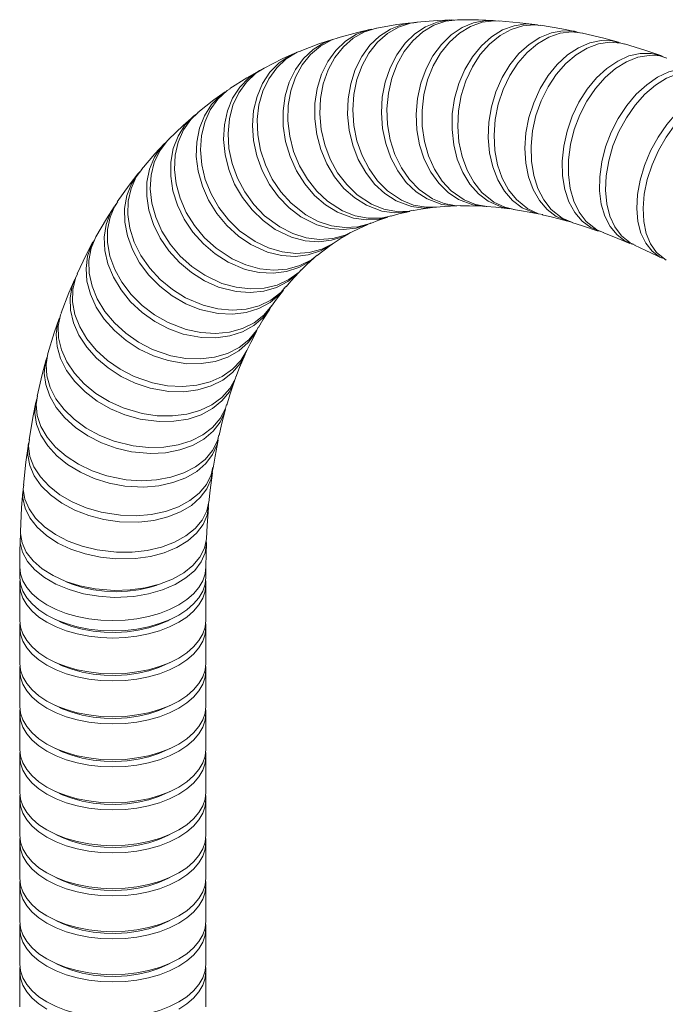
# Model space of a CAD drawing. Extents: x 13 to 426, y 6 to 274.
# Tile 37 of 40: x 270 to 299, y 195 to 240. Entities that reach past the tile are written whole.
import ezdxf

# ---------------------------------------------------------------- set-up
doc = ezdxf.new("R2010")
doc.units = 0
doc.header["$MEASUREMENT"] = 0

msp = doc.modelspace()

# ---------------------------------------------------------------- linework, layer by layer
at = {"color": 7, "linetype": 'Continuous', "lineweight": 15}
for p, q in [((296.22, 230.152), (296.522, 230.026)), ((297.796, 229.515), (297.964, 229.448)), ((269.936, 214.792), (269.936, 214.325)), ((278.42, 214.325), (278.42, 214.791)), ((269.936, 213.998), (269.936, 212.367)), ((278.42, 212.367), (278.42, 213.998)), ((269.936, 212.04), (269.936, 210.407)), ((278.42, 210.407), (278.42, 212.04)), ((269.936, 210.081), (269.936, 208.448)), ((278.42, 208.448), (278.42, 210.081)), ((269.936, 208.121), (269.936, 206.488)), ((278.42, 206.488), (278.42, 208.121)), ((269.936, 206.162), (269.936, 204.532)), ((278.42, 204.532), (278.42, 206.162)), ((269.936, 204.206), (269.936, 202.573)), ((278.42, 202.573), (278.42, 204.206)), ((269.936, 202.246), (269.936, 200.614)), ((278.42, 200.614), (278.42, 202.246)), ((269.936, 200.287), (269.936, 198.654)), ((278.42, 198.654), (278.42, 200.287)), ((269.936, 198.327), (269.936, 196.695)), ((278.42, 196.695), (278.42, 198.327)), ((269.936, 196.368), (269.936, 194.735)), ((278.42, 194.735), (278.42, 196.368))]:
    msp.add_line(p, q, dxfattribs=at)
at = {"color": 7, "linetype": 'Continuous', "lineweight": 15, "flags": 128}
for points in [[(288.486, 231.559), (287.989, 231.886), (287.54, 232.314), (287.154, 232.833), (286.839, 233.427), (286.606, 234.079), (286.461, 234.771), (286.409, 235.483), (286.45, 236.195), (286.584, 236.887), (286.806, 237.539), (287.111, 238.132), (287.49, 238.651), (287.932, 239.078), (288.424, 239.405), (288.953, 239.619), (289.503, 239.717), (289.728, 239.707)], [(289.889, 239.727), (289.339, 239.66), (288.804, 239.474), (288.301, 239.175), (287.845, 238.771), (287.45, 238.274), (287.126, 237.697), (286.882, 237.059), (286.726, 236.375), (286.661, 235.666), (286.691, 234.952), (286.813, 234.253), (287.025, 233.59), (287.319, 232.979), (287.689, 232.441), (288.124, 231.988), (288.737, 231.564)], [(289.925, 231.527), (289.446, 231.848), (289.018, 232.271), (288.653, 232.786), (288.361, 233.376), (288.151, 234.025), (288.027, 234.715), (287.996, 235.426), (288.056, 236.138), (288.206, 236.83), (288.442, 237.484), (288.758, 238.081), (289.143, 238.603), (289.588, 239.035), (290.08, 239.367), (290.605, 239.587), (291.147, 239.69), (291.599, 239.676)], [(289.615, 239.722), (288.957, 239.694), (288.021, 239.619)], [(291.769, 239.661), (291.541, 239.681), (290.996, 239.608), (290.466, 239.416), (289.965, 239.112), (289.507, 238.703), (289.105, 238.202), (288.772, 237.622), (288.515, 236.981), (288.343, 236.296), (288.26, 235.587), (288.269, 234.874), (288.37, 234.177), (288.559, 233.516), (288.831, 232.91), (289.179, 232.375), (289.592, 231.928), (290.183, 231.511)], [(291.492, 239.694), (290.826, 239.722), (289.878, 239.728)], [(293.391, 239.51), (292.72, 239.592), (291.758, 239.677)], [(285.725, 231.271), (285.193, 231.606), (284.705, 232.04), (284.278, 232.563), (283.922, 233.158), (283.648, 233.81), (283.463, 234.5), (283.373, 235.208), (283.381, 235.914), (283.486, 236.598), (283.684, 237.24), (283.972, 237.823), (284.34, 238.33), (284.777, 238.746), (285.272, 239.061), (285.811, 239.263), (286.04, 239.298)], [(286.207, 239.346), (286.184, 239.344), (285.637, 239.169), (285.13, 238.882), (284.677, 238.49), (284.29, 238.005), (283.982, 237.439), (283.76, 236.81), (283.632, 236.134), (283.6, 235.432), (283.666, 234.723), (283.827, 234.026), (284.08, 233.364), (284.416, 232.752), (284.828, 232.21), (285.301, 231.752), (285.96, 231.319)], [(285.944, 239.294), (285.313, 239.15), (284.422, 238.907)], [(287.085, 231.474), (286.57, 231.805), (286.101, 232.237), (285.693, 232.759), (285.357, 233.355), (285.104, 234.008), (284.938, 234.7), (284.866, 235.411), (284.89, 236.121), (285.009, 236.809), (285.218, 237.458), (285.514, 238.046), (285.887, 238.56), (286.326, 238.982), (286.819, 239.303), (287.353, 239.511), (287.911, 239.603), (287.983, 239.6)], [(288.033, 239.605), (287.733, 239.572), (287.192, 239.392), (286.687, 239.099), (286.233, 238.7), (285.843, 238.208), (285.527, 237.637), (285.295, 237.002), (285.154, 236.321), (285.106, 235.614), (285.155, 234.902), (285.297, 234.203), (285.53, 233.539), (285.846, 232.927), (286.237, 232.386), (286.691, 231.93), (287.328, 231.501)], [(287.762, 239.591), (287.116, 239.505), (286.197, 239.346)], [(291.271, 231.451), (290.825, 231.794), (290.434, 232.237), (290.111, 232.767), (289.864, 233.369), (289.7, 234.026), (289.624, 234.72), (289.639, 235.43), (289.743, 236.137), (289.934, 236.82), (290.206, 237.461), (290.553, 238.041), (290.962, 238.543), (291.424, 238.953), (291.925, 239.26), (292.451, 239.454), (292.987, 239.532), (293.517, 239.489), (293.585, 239.467)], [(293.669, 239.456), (293.384, 239.495), (292.848, 239.448), (292.319, 239.281), (291.81, 239.002), (291.337, 238.616), (290.913, 238.136), (290.551, 237.574), (290.259, 236.947), (290.047, 236.272), (289.921, 235.569), (289.884, 234.858), (289.937, 234.158), (290.08, 233.49), (290.307, 232.873), (290.612, 232.324), (290.987, 231.858), (291.536, 231.414)], [(292.815, 231.161), (292.384, 231.487), (292.011, 231.914), (291.706, 232.43), (291.476, 233.019), (291.331, 233.666), (291.272, 234.351), (291.302, 235.056), (291.419, 235.76), (291.622, 236.443), (291.903, 237.087), (292.256, 237.672), (292.669, 238.182), (293.131, 238.603), (293.629, 238.923), (294.15, 239.131), (294.677, 239.224), (295.196, 239.198), (295.418, 239.133)], [(295.58, 239.116), (295.077, 239.17), (294.55, 239.107), (294.027, 238.926), (293.522, 238.634), (293.05, 238.237), (292.623, 237.748), (292.255, 237.18), (291.955, 236.549), (291.732, 235.874), (291.593, 235.173), (291.541, 234.467), (291.578, 233.774), (291.702, 233.117), (291.911, 232.511), (292.198, 231.976), (292.556, 231.526), (293.085, 231.102)], [(295.299, 239.178), (294.624, 239.312), (293.66, 239.472)], [(284.416, 230.952), (283.866, 231.288), (283.361, 231.723), (282.915, 232.245), (282.54, 232.838), (282.247, 233.487), (282.044, 234.172), (281.939, 234.875), (281.931, 235.575), (282.024, 236.252), (282.213, 236.888), (282.493, 237.463), (282.857, 237.963), (283.294, 238.372), (283.792, 238.679), (284.171, 238.816)], [(284.436, 238.895), (284.148, 238.807), (283.637, 238.527), (283.184, 238.142), (282.801, 237.664), (282.499, 237.106), (282.286, 236.483), (282.17, 235.815), (282.152, 235.119), (282.234, 234.415), (282.412, 233.723), (282.684, 233.064), (283.039, 232.455), (283.469, 231.914), (283.961, 231.456), (284.64, 231.021)], [(284.176, 238.831), (283.566, 238.628), (282.705, 238.298)], [(294.372, 230.761), (293.959, 231.072), (293.604, 231.483), (293.319, 231.984), (293.11, 232.559), (292.984, 233.194), (292.944, 233.87), (292.993, 234.566), (293.127, 235.265), (293.344, 235.946), (293.637, 236.589), (293.998, 237.177), (294.417, 237.692), (294.882, 238.121), (295.379, 238.45), (295.894, 238.671), (296.414, 238.777), (296.922, 238.765), (297.29, 238.667)], [(297.212, 238.703), (296.536, 238.887), (295.568, 239.12)], [(282.717, 238.291), (282.576, 238.241), (282.077, 237.938), (281.642, 237.534), (281.284, 237.04), (281.011, 236.471), (280.834, 235.842), (280.755, 235.172), (280.779, 234.48), (280.903, 233.785), (281.125, 233.107), (281.437, 232.465), (281.833, 231.877), (282.299, 231.361), (282.96, 230.838)], [(297.491, 238.608), (297.32, 238.665), (296.816, 238.706), (296.298, 238.629), (295.78, 238.436), (295.277, 238.133), (294.803, 237.728), (294.372, 237.233), (293.996, 236.662), (293.684, 236.031), (293.448, 235.357), (293.293, 234.661), (293.223, 233.962), (293.24, 233.279), (293.345, 232.633), (293.533, 232.041), (293.801, 231.52), (294.139, 231.085), (294.646, 230.682)], [(299.13, 238.089), (298.454, 238.321), (297.482, 238.625)], [(282.746, 230.748), (282.21, 231.156), (281.728, 231.652), (281.314, 232.223), (280.98, 232.853), (280.735, 233.524), (280.586, 234.217), (280.538, 234.912), (280.591, 235.589), (280.744, 236.23), (280.993, 236.815), (281.332, 237.329), (281.749, 237.757), (282.233, 238.086), (282.466, 238.182)], [(282.468, 238.199), (281.883, 237.937), (281.063, 237.525)], [(296.391, 230.08), (295.942, 230.252), (295.547, 230.547), (295.213, 230.943), (294.949, 231.429), (294.762, 231.99), (294.659, 232.612), (294.641, 233.275), (294.711, 233.962), (294.864, 234.653), (295.098, 235.328), (295.405, 235.969), (295.777, 236.556), (296.204, 237.074), (296.672, 237.507), (297.169, 237.844), (297.681, 238.074), (298.193, 238.191), (298.691, 238.192), (299.16, 238.078), (299.275, 238.017)], [(299.409, 237.975), (299.089, 238.075), (298.597, 238.102), (298.087, 238.014), (297.574, 237.811), (297.071, 237.5), (296.595, 237.09), (296.156, 236.592), (295.77, 236.02), (295.446, 235.391), (295.193, 234.723), (295.019, 234.034), (294.929, 233.344), (294.924, 232.673), (295.007, 232.04), (295.173, 231.461), (295.418, 230.956), (295.736, 230.536), (296.22, 230.152)], [(281.573, 230.172), (281.019, 230.571), (280.516, 231.057), (280.081, 231.618), (279.725, 232.238), (279.459, 232.899), (279.289, 233.581), (279.222, 234.267), (279.257, 234.936), (279.396, 235.57), (279.634, 236.15), (279.963, 236.659), (280.375, 237.085), (280.859, 237.413), (280.992, 237.468)], [(281.076, 237.52), (280.692, 237.286), (280.261, 236.884), (279.91, 236.393), (279.649, 235.83), (279.486, 235.208), (279.423, 234.546), (279.466, 233.862), (279.61, 233.177), (279.853, 232.509), (280.188, 231.878), (280.605, 231.301), (281.091, 230.794), (281.776, 230.283)], [(280.838, 237.402), (280.283, 237.082), (279.509, 236.59)], [(297.887, 229.5), (297.516, 229.635), (297.14, 229.916), (296.827, 230.297), (296.586, 230.768), (296.424, 231.314), (296.345, 231.921), (296.352, 232.571), (296.444, 233.247), (296.619, 233.928), (296.872, 234.595), (297.196, 235.23), (297.581, 235.814), (298.016, 236.331), (298.49, 236.766), (298.988, 237.108), (299.497, 237.345), (300.002, 237.472), (300.489, 237.484), (300.944, 237.382), (301.163, 237.267)], [(301.323, 237.22), (300.886, 237.349), (300.406, 237.365), (299.904, 237.266), (299.395, 237.056), (298.892, 236.74), (298.411, 236.327), (297.965, 235.829), (297.567, 235.26), (297.227, 234.636), (296.956, 233.975), (296.761, 233.295), (296.648, 232.617), (296.619, 231.958), (296.677, 231.339), (296.819, 230.776), (297.041, 230.286), (297.336, 229.881), (297.796, 229.515)], [(279.523, 236.584), (279.384, 236.499), (278.956, 236.1), (278.613, 235.614), (278.362, 235.056), (278.211, 234.442), (278.165, 233.79), (278.225, 233.117), (278.388, 232.444), (278.652, 231.788), (279.007, 231.169), (279.444, 230.605), (279.95, 230.11), (280.658, 229.613)], [(299.282, 228.846), (299.092, 228.913), (298.736, 229.18), (298.446, 229.545), (298.23, 230), (298.094, 230.531), (298.042, 231.123), (298.075, 231.758), (298.192, 232.42), (298.39, 233.089), (298.665, 233.746), (299.006, 234.373), (299.406, 234.952), (299.852, 235.466), (300.332, 235.9), (300.832, 236.244), (301.339, 236.486), (301.837, 236.62), (302.312, 236.641), (302.753, 236.551), (303.066, 236.39)], [(303.221, 236.32), (303.137, 236.37), (302.708, 236.489), (302.24, 236.495), (301.746, 236.389), (301.24, 236.173), (300.737, 235.854), (300.25, 235.441), (299.794, 234.945), (299.382, 234.381), (299.025, 233.765), (298.734, 233.113), (298.516, 232.446), (298.378, 231.78), (298.324, 231.136), (298.355, 230.532), (298.471, 229.985), (298.668, 229.51), (298.94, 229.121), (299.374, 228.772)], [(280.467, 229.482), (279.894, 229.87), (279.372, 230.344), (278.917, 230.893), (278.54, 231.5), (278.254, 232.148), (278.065, 232.819), (277.979, 233.494), (277.999, 234.153), (278.124, 234.778), (278.35, 235.351), (278.672, 235.856), (279.079, 236.279), (279.298, 236.428)], [(279.298, 236.445), (278.777, 236.071), (278.055, 235.502)], [(277.859, 235.337), (277.377, 234.91), (276.711, 234.27)], [(279.429, 228.68), (278.84, 229.054), (278.3, 229.515), (277.826, 230.049), (277.43, 230.642), (277.124, 231.275), (276.916, 231.932), (276.814, 232.594), (276.818, 233.242), (276.931, 233.857), (277.146, 234.422), (277.461, 234.921), (277.864, 235.341), (277.991, 235.428)], [(278.069, 235.5), (277.731, 235.184), (277.394, 234.703), (277.153, 234.153), (277.015, 233.548), (276.983, 232.907), (277.06, 232.247), (277.241, 231.587), (277.524, 230.946), (277.898, 230.342), (278.354, 229.792), (278.879, 229.311), (279.608, 228.83)], [(276.723, 234.271), (276.661, 234.218), (276.313, 233.757), (276.062, 233.226), (275.916, 232.641), (275.878, 232.017), (275.949, 231.373), (276.129, 230.727), (276.41, 230.097), (276.787, 229.502), (277.247, 228.957), (277.778, 228.479), (278.364, 228.081), (279.148, 227.713)], [(276.531, 234.086), (276.09, 233.612), (275.484, 232.907)], [(278.983, 227.544), (278.351, 227.827), (277.753, 228.203), (277.207, 228.662), (276.728, 229.192), (276.33, 229.776), (276.024, 230.399), (275.819, 231.043), (275.72, 231.689), (275.731, 232.319), (275.85, 232.916), (276.076, 233.462), (276.4, 233.941), (276.591, 234.124)], [(275.5, 232.907), (275.247, 232.563), (275.01, 232.037), (274.88, 231.46), (274.862, 230.849), (274.954, 230.22), (275.155, 229.592), (275.458, 228.982), (275.857, 228.408), (276.338, 227.885), (276.888, 227.43), (277.492, 227.053), (278.295, 226.711)], [(275.322, 232.705), (274.924, 232.188), (274.381, 231.424)], [(278.144, 226.523), (277.497, 226.786), (276.882, 227.14), (276.317, 227.577), (275.817, 228.084), (275.397, 228.648), (275.069, 229.25), (274.842, 229.876), (274.722, 230.506), (274.714, 231.123), (274.816, 231.71), (275.027, 232.25), (275.34, 232.727), (275.441, 232.827)], [(289.819, 231.251), (289.708, 231.24), (289.154, 231.308), (288.486, 231.559)], [(288.737, 231.564), (289.27, 231.349), (289.821, 231.251), (290.03, 231.26)], [(274.236, 231.206), (273.882, 230.651), (273.402, 229.831)], [(277.381, 225.404), (276.721, 225.645), (276.091, 225.977), (275.508, 226.39), (274.989, 226.873), (274.55, 227.413), (274.201, 227.994), (273.954, 228.599), (273.815, 229.212), (273.789, 229.814), (273.875, 230.389), (274.072, 230.921), (274.34, 231.343)], [(274.399, 231.424), (274.274, 231.251), (274.051, 230.732), (273.937, 230.166), (273.936, 229.569), (274.047, 228.957), (274.268, 228.349), (274.592, 227.76), (275.01, 227.209), (275.51, 226.71), (276.079, 226.278), (276.699, 225.925), (277.519, 225.61)], [(287.674, 230.998), (287.584, 230.972), (287.011, 230.931), (286.432, 231.009), (285.725, 231.271)], [(285.96, 231.319), (286.523, 231.096), (287.101, 230.987), (287.677, 230.999), (287.861, 231.041)], [(288.871, 231.187), (288.339, 231.144), (287.772, 231.217), (287.085, 231.474)], [(287.328, 231.501), (287.876, 231.281), (288.441, 231.177), (288.914, 231.191)], [(287.864, 231.028), (288.204, 231.089), (288.739, 231.164)], [(288.891, 231.18), (289.277, 231.214), (289.845, 231.242)], [(291.146, 231.225), (291.114, 231.222), (290.573, 231.283), (289.925, 231.527)], [(290.006, 231.245), (290.415, 231.245), (291.014, 231.223)], [(290.183, 231.511), (290.699, 231.302), (291.211, 231.214)], [(291.184, 231.213), (291.616, 231.177), (292.25, 231.104)], [(292.396, 231.093), (291.888, 231.178), (291.271, 231.451)], [(291.536, 231.414), (292.026, 231.181), (292.457, 231.083)], [(293.517, 230.894), (293.414, 230.908), (292.815, 231.161)], [(293.085, 231.102), (293.56, 230.886), (293.761, 230.846)], [(285.856, 230.428), (285.811, 230.402), (285.257, 230.223), (284.67, 230.159), (284.068, 230.213), (283.467, 230.382), (282.746, 230.748)], [(282.96, 230.838), (283.535, 230.532), (284.132, 230.334), (284.736, 230.252), (285.328, 230.286), (285.892, 230.438), (285.949, 230.466)], [(286.84, 230.784), (286.315, 230.639), (285.732, 230.604), (285.141, 230.686), (284.416, 230.952)], [(284.64, 231.021), (285.219, 230.795), (285.81, 230.682), (286.396, 230.689), (286.876, 230.794)], [(285.952, 230.46), (286.251, 230.577), (286.702, 230.732)], [(286.857, 230.78), (287.197, 230.876), (287.698, 230.994)], [(292.429, 231.079), (292.882, 231.006), (293.543, 230.879)], [(293.73, 230.838), (294.202, 230.727), (294.89, 230.544)], [(295.015, 230.521), (294.953, 230.528), (294.372, 230.761)], [(294.646, 230.682), (295.107, 230.481), (295.113, 230.48)], [(281.776, 230.283), (282.368, 229.984), (282.98, 229.794), (283.595, 229.717), (284.195, 229.755), (284.764, 229.909), (285.075, 230.066)], [(285.082, 230.053), (285.363, 230.197), (285.786, 230.391)], [(295.084, 230.488), (295.574, 230.337), (296.288, 230.096)], [(273.409, 229.84), (273.399, 229.825), (273.188, 229.314), (273.088, 228.761), (273.103, 228.179), (273.231, 227.587), (273.47, 227), (273.812, 226.435), (274.249, 225.908), (274.766, 225.435), (275.351, 225.028), (275.985, 224.699), (276.82, 224.413)], [(285.001, 230.029), (284.695, 229.854), (284.137, 229.673), (283.543, 229.605), (282.93, 229.654), (282.316, 229.816), (281.573, 230.172)], [(284.262, 229.562), (284.528, 229.734), (284.926, 229.968)], [(296.488, 230.024), (296.993, 229.833), (297.724, 229.535)], [(273.274, 229.599), (272.965, 229.009), (272.55, 228.144)], [(276.697, 224.19), (276.025, 224.408), (275.381, 224.715), (274.783, 225.104), (274.247, 225.562), (273.79, 226.077), (273.423, 226.634), (273.158, 227.217), (273.001, 227.81), (272.958, 228.395), (273.029, 228.957), (273.214, 229.48), (273.34, 229.683)], [(284.181, 229.515), (284.148, 229.486), (283.642, 229.196), (283.08, 229.013), (282.479, 228.941), (281.856, 228.984), (281.229, 229.138), (280.467, 229.482)], [(280.658, 229.613), (281.266, 229.324), (281.892, 229.142), (282.517, 229.072), (283.125, 229.115), (283.698, 229.271), (284.219, 229.535), (284.259, 229.566)], [(283.488, 228.985), (283.739, 229.186), (284.115, 229.461)], [(297.929, 229.447), (298.446, 229.216), (299.193, 228.86)], [(283.405, 228.938), (283.16, 228.721), (282.654, 228.431), (282.089, 228.245), (281.482, 228.169), (280.849, 228.204), (280.21, 228.349), (279.429, 228.68)], [(279.608, 228.83), (280.231, 228.553), (280.869, 228.38), (281.505, 228.318), (282.12, 228.366), (282.697, 228.525), (283.219, 228.79), (283.478, 228.997)], [(282.756, 228.318), (282.993, 228.549), (283.349, 228.868)], [(275.877, 222.938), (275.201, 223.162), (274.557, 223.47), (273.962, 223.856), (273.434, 224.306), (272.988, 224.81), (272.636, 225.352), (272.389, 225.917), (272.252, 226.489), (272.232, 227.052), (272.326, 227.589), (272.509, 228.027)], [(272.568, 228.148), (272.475, 227.956), (272.352, 227.428), (272.344, 226.87), (272.452, 226.299), (272.673, 225.73), (272.999, 225.181), (273.424, 224.667), (273.932, 224.202), (274.512, 223.799), (275.145, 223.47), (275.985, 223.178)], [(282.622, 228.186), (282.599, 228.158), (282.154, 227.791), (281.635, 227.519), (281.057, 227.35), (280.438, 227.288), (279.794, 227.334), (278.983, 227.544)], [(279.148, 227.713), (279.798, 227.533), (280.445, 227.458), (281.072, 227.494), (281.662, 227.637), (282.197, 227.884), (282.662, 228.228), (282.748, 228.325)], [(282.067, 227.554), (282.29, 227.818), (282.641, 228.2)], [(272.44, 227.899), (272.175, 227.277), (271.821, 226.367)], [(282.001, 227.501), (281.775, 227.209), (281.336, 226.839), (280.821, 226.561), (280.243, 226.382), (279.62, 226.307), (278.968, 226.337), (278.144, 226.523)], [(278.295, 226.711), (278.956, 226.55), (279.612, 226.492), (280.244, 226.542), (280.835, 226.695), (281.367, 226.95), (281.826, 227.297), (282.056, 227.564)], [(281.408, 226.67), (281.63, 226.988), (281.944, 227.402)], [(281.378, 226.64), (281.362, 226.607), (281.023, 226.16), (280.592, 225.788), (280.08, 225.505), (279.503, 225.316), (278.876, 225.228), (278.218, 225.242), (277.381, 225.404)], [(277.519, 225.61), (278.19, 225.468), (278.853, 225.428), (279.489, 225.491), (280.08, 225.655), (280.609, 225.916), (281.062, 226.266), (281.425, 226.696)], [(275.416, 221.525), (274.729, 221.717), (274.071, 221.992), (273.459, 222.344), (272.911, 222.761), (272.443, 223.233), (272.068, 223.745), (271.796, 224.283), (271.636, 224.833), (271.592, 225.378), (271.665, 225.903), (271.774, 226.189)], [(271.834, 226.374), (271.793, 226.283), (271.691, 225.766), (271.707, 225.225), (271.838, 224.675), (272.083, 224.132), (272.433, 223.612), (272.879, 223.129), (273.408, 222.697), (274.006, 222.328), (274.655, 222.033), (275.509, 221.781)], [(280.812, 225.7), (281.016, 226.054), (281.321, 226.54)], [(271.728, 226.11), (271.506, 225.459), (271.214, 224.508)], [(276.82, 224.413), (277.5, 224.291), (278.169, 224.267), (278.808, 224.344), (279.4, 224.518), (279.926, 224.785), (280.373, 225.136), (280.727, 225.563), (280.812, 225.728)], [(280.712, 225.535), (280.677, 225.456), (280.347, 225.012), (279.922, 224.641), (279.414, 224.352), (278.837, 224.154), (278.208, 224.054), (277.545, 224.052), (276.697, 224.19)], [(280.269, 224.625), (280.455, 225.017), (280.732, 225.554)], [(275.029, 220.037), (274.334, 220.198), (273.663, 220.44), (273.037, 220.758), (272.473, 221.141), (271.987, 221.58), (271.592, 222.062), (271.301, 222.572), (271.12, 223.097), (271.057, 223.622), (271.111, 224.131), (271.191, 224.357)], [(271.219, 224.52), (271.135, 224.021), (271.17, 223.498), (271.322, 222.972), (271.586, 222.456), (271.956, 221.966), (272.421, 221.516), (272.967, 221.117), (273.58, 220.783), (274.241, 220.521), (275.106, 220.307)], [(280.239, 224.583), (280.229, 224.545), (279.981, 224.067), (279.627, 223.649), (279.18, 223.301), (278.651, 223.036), (278.056, 222.858), (277.411, 222.775), (276.735, 222.788), (275.877, 222.938)], [(275.985, 223.178), (276.673, 223.046), (277.354, 223.009), (278.008, 223.069), (278.617, 223.223), (279.164, 223.468), (279.633, 223.795), (280.01, 224.197), (280.279, 224.65)], [(279.785, 223.444), (279.949, 223.873), (280.197, 224.465)], [(271.139, 224.24), (270.959, 223.563), (270.728, 222.577)], [(275.509, 221.781), (276.204, 221.679), (276.888, 221.669), (277.542, 221.751), (278.146, 221.924), (278.684, 222.182), (279.141, 222.517), (279.503, 222.921), (279.76, 223.382), (279.786, 223.473)], [(279.734, 223.335), (279.714, 223.248), (279.485, 222.775), (279.147, 222.356), (278.713, 222.002), (278.194, 221.725), (277.605, 221.53), (276.961, 221.425), (276.283, 221.412), (275.416, 221.525)], [(279.366, 222.16), (279.506, 222.625), (279.722, 223.27)], [(270.741, 222.589), (270.685, 222.198), (270.736, 221.697), (270.903, 221.196), (271.184, 220.709), (271.569, 220.25), (272.049, 219.833), (272.609, 219.468), (273.233, 219.167), (273.904, 218.937), (274.778, 218.761)], [(270.669, 222.3), (270.531, 221.599), (270.36, 220.58)], [(274.717, 218.477), (274.015, 218.608), (273.335, 218.819), (272.698, 219.103), (272.12, 219.453), (271.62, 219.858), (271.21, 220.308), (270.902, 220.789), (270.706, 221.288), (270.626, 221.79), (270.665, 222.282), (270.72, 222.444)], [(275.106, 220.307), (275.807, 220.234), (276.493, 220.248), (277.146, 220.351), (277.746, 220.539), (278.276, 220.807), (278.722, 221.147), (279.07, 221.55), (279.312, 222.004), (279.36, 222.191)], [(279.296, 221.945), (279.278, 221.853), (279.064, 221.388), (278.741, 220.971), (278.319, 220.614), (277.808, 220.328), (277.223, 220.119), (276.582, 219.995), (275.902, 219.958), (275.029, 220.037)], [(279.018, 220.776), (279.133, 221.276), (279.313, 221.971)], [(274.778, 218.761), (275.483, 218.714), (276.171, 218.751), (276.822, 218.873), (277.418, 219.073), (277.942, 219.349), (278.379, 219.692), (278.717, 220.091), (278.946, 220.536), (279.01, 220.808)], [(274.48, 216.849), (273.773, 216.951), (273.087, 217.13), (272.441, 217.382), (271.854, 217.698), (271.342, 218.07), (270.92, 218.487), (270.601, 218.937), (270.392, 219.408), (270.301, 219.887), (270.328, 220.359), (270.359, 220.454)], [(270.376, 220.591), (270.34, 220.302), (270.403, 219.824), (270.583, 219.35), (270.876, 218.893), (271.273, 218.466), (271.764, 218.082), (272.333, 217.751), (272.966, 217.483), (273.644, 217.286), (274.525, 217.146)], [(278.974, 220.658), (278.924, 220.368), (278.724, 219.913), (278.412, 219.502), (277.999, 219.144), (277.495, 218.851), (276.915, 218.631), (276.276, 218.49), (275.595, 218.431), (274.717, 218.477)], [(278.746, 219.297), (278.833, 219.83), (278.975, 220.573)], [(270.317, 220.293), (270.22, 219.57), (270.107, 218.52)], [(278.726, 219.272), (278.727, 219.263), (278.654, 218.797), (278.464, 218.355), (278.161, 217.951), (277.755, 217.595), (277.257, 217.298), (276.681, 217.068), (276.043, 216.912), (275.362, 216.833), (274.48, 216.849)], [(274.525, 217.146), (275.233, 217.124), (275.922, 217.182), (276.572, 217.319), (277.165, 217.531), (277.684, 217.813), (278.114, 218.154), (278.443, 218.548), (278.662, 218.981), (278.739, 219.33)], [(278.553, 217.729), (278.612, 218.292), (278.714, 219.082)], [(270.123, 218.533), (270.101, 218.337), (270.172, 217.884), (270.36, 217.437), (270.662, 217.011), (271.067, 216.618), (271.565, 216.268), (272.142, 215.97), (272.781, 215.736), (273.463, 215.569), (274.348, 215.464)], [(270.08, 218.226), (270.024, 217.483), (269.968, 216.408)], [(274.32, 215.155), (273.61, 215.23), (272.919, 215.379), (272.267, 215.597), (271.673, 215.879), (271.155, 216.217), (270.725, 216.601), (270.397, 217.02), (270.18, 217.463), (270.08, 217.916), (270.1, 218.367), (270.107, 218.39)], [(278.529, 217.651), (278.536, 217.593), (278.47, 217.146), (278.288, 216.719), (277.991, 216.324), (277.59, 215.972), (277.095, 215.673), (276.522, 215.435), (275.886, 215.265), (275.204, 215.169), (274.32, 215.155)], [(274.348, 215.464), (275.058, 215.466), (275.748, 215.543), (276.397, 215.695), (276.988, 215.916), (277.503, 216.201), (277.929, 216.541), (278.252, 216.927), (278.464, 217.347), (278.552, 217.761)], [(278.445, 216.079), (278.473, 216.671), (278.533, 217.501)], [(269.98, 216.423), (269.968, 216.309), (270.044, 215.881), (270.237, 215.464), (270.544, 215.07), (270.954, 214.709), (271.457, 214.393), (272.038, 214.131), (272.68, 213.929), (273.366, 213.793), (274.253, 213.722)], [(269.957, 216.103), (269.94, 215.343), (269.936, 214.792)], [(274.243, 213.403), (273.53, 213.45), (272.837, 213.568), (272.182, 213.754), (271.584, 214.002), (271.061, 214.306), (270.626, 214.656), (270.293, 215.043), (270.07, 215.455), (269.965, 215.882), (269.977, 216.256)], [(278.421, 215.961), (278.436, 215.854), (278.376, 215.428), (278.197, 215.017), (277.905, 214.632), (277.508, 214.285), (277.016, 213.985), (276.445, 213.74), (275.809, 213.559), (275.128, 213.445), (274.243, 213.403)], [(274.253, 213.722), (274.964, 213.747), (275.654, 213.843), (276.302, 214.009), (276.891, 214.238), (277.404, 214.525), (277.827, 214.861), (278.146, 215.238), (278.354, 215.643), (278.443, 216.067), (278.44, 216.112)], [(278.42, 214.792), (278.426, 215.403), (278.436, 215.838)], [(269.936, 214.792), (269.936, 214.792), (269.973, 214.472), (270.081, 214.158), (270.259, 213.854), (270.505, 213.567), (270.813, 213.301), (271.179, 213.06), (271.596, 212.849), (272.057, 212.671), (272.555, 212.529), (273.08, 212.426), (273.625, 212.364), (274.178, 212.343), (274.732, 212.364), (275.276, 212.426), (275.802, 212.529), (276.299, 212.671), (276.76, 212.849), (277.178, 213.06), (277.543, 213.301), (277.852, 213.567), (278.097, 213.854), (278.276, 214.158), (278.384, 214.472), (278.42, 214.791)], [(271.179, 212.593), (270.813, 212.834), (270.505, 213.1), (270.259, 213.388), (270.081, 213.691), (269.973, 214.005), (269.936, 214.325)], [(269.946, 214.161), (269.936, 213.998), (269.973, 213.678), (270.081, 213.364), (270.259, 213.061), (270.505, 212.774), (270.813, 212.507), (271.179, 212.267), (271.596, 212.055), (272.057, 211.877), (272.555, 211.736), (273.08, 211.633), (273.625, 211.57), (274.178, 211.549), (274.732, 211.57), (275.276, 211.633), (275.802, 211.736), (276.299, 211.877), (276.76, 212.055), (277.178, 212.267), (277.543, 212.507), (277.852, 212.774), (278.097, 213.061), (278.276, 213.364), (278.384, 213.678), (278.42, 213.998), (278.411, 214.161)], [(278.42, 214.325), (278.384, 214.005), (278.276, 213.691), (278.097, 213.388), (277.852, 213.1), (277.543, 212.834), (277.178, 212.593), (276.76, 212.382), (276.299, 212.204), (275.802, 212.062), (275.276, 211.959), (274.732, 211.897), (274.178, 211.876), (273.625, 211.897), (273.08, 211.959), (272.555, 212.062), (272.057, 212.204), (271.596, 212.382), (271.179, 212.593)], [(272.05, 214.108), (272.328, 213.999), (272.797, 213.854), (273.292, 213.748), (273.805, 213.684), (274.324, 213.661), (274.841, 213.681), (275.346, 213.744), (275.83, 213.847), (276.199, 213.96)], [(271.179, 210.635), (270.813, 210.876), (270.505, 211.142), (270.259, 211.43), (270.081, 211.733), (269.973, 212.047), (269.936, 212.367)], [(278.42, 212.367), (278.384, 212.047), (278.276, 211.733), (278.097, 211.43), (277.852, 211.142), (277.543, 210.876), (277.178, 210.635), (276.76, 210.424), (276.299, 210.246), (275.802, 210.104), (275.276, 210.001), (274.732, 209.939), (274.178, 209.918), (273.625, 209.939), (273.08, 210.001), (272.555, 210.104), (272.057, 210.246), (271.596, 210.424), (271.179, 210.635)], [(271.583, 212.388), (271.876, 212.246), (272.311, 212.081), (272.781, 211.952), (273.276, 211.861), (273.789, 211.81), (274.308, 211.8), (274.826, 211.831), (275.331, 211.902), (275.815, 212.012), (276.268, 212.159), (276.682, 212.34), (276.773, 212.388)], [(269.946, 212.203), (269.936, 212.04), (269.973, 211.72), (270.081, 211.406), (270.259, 211.103), (270.505, 210.816), (270.813, 210.549), (271.179, 210.308), (271.596, 210.097), (272.057, 209.919), (272.555, 209.778), (273.08, 209.675), (273.625, 209.612), (274.178, 209.591), (274.732, 209.612), (275.276, 209.675), (275.802, 209.778), (276.299, 209.919), (276.76, 210.097), (277.178, 210.308), (277.543, 210.549), (277.852, 210.816), (278.097, 211.103), (278.276, 211.406), (278.384, 211.72), (278.42, 212.04), (278.411, 212.203)], [(271.179, 208.676), (270.813, 208.916), (270.505, 209.183), (270.259, 209.47), (270.081, 209.773), (269.973, 210.088), (269.936, 210.407)], [(269.946, 210.244), (269.936, 210.081), (269.973, 209.761), (270.081, 209.447), (270.259, 209.143), (270.505, 208.856), (270.813, 208.59), (271.179, 208.349), (271.596, 208.138), (272.057, 207.96), (272.555, 207.818), (273.08, 207.715), (273.625, 207.653), (274.178, 207.632), (274.732, 207.653), (275.276, 207.715), (275.802, 207.818), (276.299, 207.96), (276.76, 208.138), (277.178, 208.349), (277.543, 208.59), (277.852, 208.856), (278.097, 209.143), (278.276, 209.447), (278.384, 209.761), (278.42, 210.081), (278.411, 210.244)], [(278.42, 210.407), (278.384, 210.088), (278.276, 209.773), (278.097, 209.47), (277.852, 209.183), (277.543, 208.916), (277.178, 208.676), (276.76, 208.464), (276.299, 208.286), (275.802, 208.145), (275.276, 208.042), (274.732, 207.979), (274.178, 207.958), (273.625, 207.979), (273.08, 208.042), (272.555, 208.145), (272.057, 208.286), (271.596, 208.464), (271.179, 208.676)], [(271.583, 210.43), (271.876, 210.287), (272.311, 210.123), (272.781, 209.994), (273.276, 209.903), (273.789, 209.852), (274.308, 209.842), (274.826, 209.872), (275.331, 209.944), (275.815, 210.054), (276.268, 210.201), (276.682, 210.382), (276.773, 210.43)], [(271.179, 206.716), (270.813, 206.957), (270.505, 207.223), (270.259, 207.511), (270.081, 207.814), (269.973, 208.128), (269.936, 208.448)], [(269.946, 208.284), (269.936, 208.121), (269.973, 207.801), (270.081, 207.487), (270.259, 207.184), (270.505, 206.897), (270.813, 206.63), (271.179, 206.39), (271.596, 206.178), (272.057, 206), (272.555, 205.859), (273.08, 205.756), (273.625, 205.693), (274.178, 205.672), (274.732, 205.693), (275.276, 205.756), (275.802, 205.859), (276.299, 206), (276.76, 206.178), (277.178, 206.39), (277.543, 206.63), (277.852, 206.897), (278.097, 207.184), (278.276, 207.487), (278.384, 207.801), (278.42, 208.121), (278.411, 208.284)], [(278.42, 208.448), (278.384, 208.128), (278.276, 207.814), (278.097, 207.511), (277.852, 207.223), (277.543, 206.957), (277.178, 206.716), (276.76, 206.505), (276.299, 206.327), (275.802, 206.185), (275.276, 206.082), (274.732, 206.02), (274.178, 205.999), (273.625, 206.02), (273.08, 206.082), (272.555, 206.185), (272.057, 206.327), (271.596, 206.505), (271.179, 206.716)], [(271.583, 208.47), (271.876, 208.328), (272.311, 208.163), (272.781, 208.034), (273.276, 207.944), (273.789, 207.893), (274.308, 207.882), (274.826, 207.913), (275.331, 207.984), (275.815, 208.094), (276.268, 208.241), (276.682, 208.423), (276.773, 208.47)], [(271.179, 204.757), (270.813, 204.998), (270.505, 205.264), (270.259, 205.551), (270.081, 205.855), (269.973, 206.169), (269.936, 206.488)], [(278.42, 206.488), (278.384, 206.169), (278.276, 205.855), (278.097, 205.551), (277.852, 205.264), (277.543, 204.998), (277.178, 204.757), (276.76, 204.546), (276.299, 204.368), (275.802, 204.226), (275.276, 204.123), (274.732, 204.061), (274.178, 204.04), (273.625, 204.061), (273.08, 204.123), (272.555, 204.226), (272.057, 204.368), (271.596, 204.546), (271.179, 204.757)], [(271.583, 206.511), (271.876, 206.369), (272.311, 206.204), (272.781, 206.075), (273.276, 205.984), (273.789, 205.933), (274.308, 205.923), (274.826, 205.954), (275.331, 206.025), (275.815, 206.135), (276.268, 206.282), (276.682, 206.463), (276.773, 206.511)], [(269.946, 206.325), (269.936, 206.162), (269.973, 205.842), (270.081, 205.528), (270.259, 205.225), (270.505, 204.937), (270.813, 204.671), (271.179, 204.43), (271.596, 204.219), (272.057, 204.041), (272.555, 203.899), (273.08, 203.796), (273.625, 203.734), (274.178, 203.713), (274.732, 203.734), (275.276, 203.796), (275.802, 203.899), (276.299, 204.041), (276.76, 204.219), (277.178, 204.43), (277.543, 204.671), (277.852, 204.937), (278.097, 205.225), (278.276, 205.528), (278.384, 205.842), (278.42, 206.162), (278.411, 206.325)], [(271.179, 202.801), (270.813, 203.042), (270.505, 203.308), (270.259, 203.595), (270.081, 203.899), (269.973, 204.213), (269.936, 204.532)], [(269.946, 204.369), (269.936, 204.206), (269.973, 203.886), (270.081, 203.572), (270.259, 203.269), (270.505, 202.981), (270.813, 202.715), (271.179, 202.474), (271.596, 202.263), (272.057, 202.085), (272.555, 201.943), (273.08, 201.84), (273.625, 201.778), (274.178, 201.757), (274.732, 201.778), (275.276, 201.84), (275.802, 201.943), (276.299, 202.085), (276.76, 202.263), (277.178, 202.474), (277.543, 202.715), (277.852, 202.981), (278.097, 203.269), (278.276, 203.572), (278.384, 203.886), (278.42, 204.206), (278.411, 204.369)], [(278.42, 204.532), (278.384, 204.213), (278.276, 203.899), (278.097, 203.595), (277.852, 203.308), (277.543, 203.042), (277.178, 202.801), (276.76, 202.59), (276.299, 202.412), (275.802, 202.27), (275.276, 202.167), (274.732, 202.105), (274.178, 202.084), (273.625, 202.105), (273.08, 202.167), (272.555, 202.27), (272.057, 202.412), (271.596, 202.59), (271.179, 202.801)], [(271.583, 204.551), (271.876, 204.409), (272.311, 204.244), (272.781, 204.116), (273.276, 204.025), (273.789, 203.974), (274.308, 203.963), (274.826, 203.994), (275.331, 204.065), (275.815, 204.175), (276.268, 204.323), (276.682, 204.504), (276.773, 204.551)], [(271.179, 200.841), (270.813, 201.082), (270.505, 201.349), (270.259, 201.636), (270.081, 201.939), (269.973, 202.253), (269.936, 202.573)], [(269.946, 202.41), (269.936, 202.246), (269.973, 201.927), (270.081, 201.613), (270.259, 201.309), (270.505, 201.022), (270.813, 200.756), (271.179, 200.515), (271.596, 200.304), (272.057, 200.126), (272.555, 199.984), (273.08, 199.881), (273.625, 199.819), (274.178, 199.798), (274.732, 199.819), (275.276, 199.881), (275.802, 199.984), (276.299, 200.126), (276.76, 200.304), (277.178, 200.515), (277.543, 200.756), (277.852, 201.022), (278.097, 201.309), (278.276, 201.613), (278.384, 201.927), (278.42, 202.246), (278.411, 202.41)], [(278.42, 202.573), (278.384, 202.253), (278.276, 201.939), (278.097, 201.636), (277.852, 201.349), (277.543, 201.082), (277.178, 200.841), (276.76, 200.63), (276.299, 200.452), (275.802, 200.311), (275.276, 200.208), (274.732, 200.145), (274.178, 200.124), (273.625, 200.145), (273.08, 200.208), (272.555, 200.311), (272.057, 200.452), (271.596, 200.63), (271.179, 200.841)], [(271.583, 202.595), (271.876, 202.453), (272.311, 202.289), (272.781, 202.16), (273.276, 202.069), (273.789, 202.018), (274.308, 202.008), (274.826, 202.038), (275.331, 202.109), (275.815, 202.22), (276.268, 202.367), (276.682, 202.548), (276.773, 202.595)], [(271.179, 198.882), (270.813, 199.123), (270.505, 199.389), (270.259, 199.676), (270.081, 199.98), (269.973, 200.294), (269.936, 200.614)], [(278.42, 200.614), (278.384, 200.294), (278.276, 199.98), (278.097, 199.676), (277.852, 199.389), (277.543, 199.123), (277.178, 198.882), (276.76, 198.671), (276.299, 198.493), (275.802, 198.351), (275.276, 198.248), (274.732, 198.186), (274.178, 198.165), (273.625, 198.186), (273.08, 198.248), (272.555, 198.351), (272.057, 198.493), (271.596, 198.671), (271.179, 198.882)], [(271.583, 200.636), (271.876, 200.494), (272.311, 200.329), (272.781, 200.2), (273.276, 200.109), (273.789, 200.058), (274.308, 200.048), (274.826, 200.079), (275.331, 200.15), (275.815, 200.26), (276.268, 200.407), (276.682, 200.589), (276.773, 200.636)], [(269.946, 200.45), (269.936, 200.287), (269.973, 199.967), (270.081, 199.653), (270.259, 199.35), (270.505, 199.063), (270.813, 198.796), (271.179, 198.555), (271.596, 198.344), (272.057, 198.166), (272.555, 198.025), (273.08, 197.922), (273.625, 197.859), (274.178, 197.838), (274.732, 197.859), (275.276, 197.922), (275.802, 198.025), (276.299, 198.166), (276.76, 198.344), (277.178, 198.555), (277.543, 198.796), (277.852, 199.063), (278.097, 199.35), (278.276, 199.653), (278.384, 199.967), (278.42, 200.287), (278.411, 200.45)], [(271.179, 196.923), (270.813, 197.163), (270.505, 197.43), (270.259, 197.717), (270.081, 198.02), (269.973, 198.334), (269.936, 198.654)], [(269.946, 198.491), (269.936, 198.327), (269.973, 198.008), (270.081, 197.694), (270.259, 197.39), (270.505, 197.103), (270.813, 196.837), (271.179, 196.596), (271.596, 196.385), (272.057, 196.207), (272.555, 196.065), (273.08, 195.962), (273.625, 195.9), (274.178, 195.879), (274.732, 195.9), (275.276, 195.962), (275.802, 196.065), (276.299, 196.207), (276.76, 196.385), (277.178, 196.596), (277.543, 196.837), (277.852, 197.103), (278.097, 197.39), (278.276, 197.694), (278.384, 198.008), (278.42, 198.327), (278.411, 198.491)], [(278.42, 198.654), (278.384, 198.334), (278.276, 198.02), (278.097, 197.717), (277.852, 197.43), (277.543, 197.163), (277.178, 196.923), (276.76, 196.711), (276.299, 196.533), (275.802, 196.392), (275.276, 196.289), (274.732, 196.226), (274.178, 196.205), (273.625, 196.226), (273.08, 196.289), (272.555, 196.392), (272.057, 196.533), (271.596, 196.711), (271.179, 196.923)], [(271.583, 198.676), (271.876, 198.534), (272.311, 198.37), (272.781, 198.241), (273.276, 198.15), (273.789, 198.099), (274.308, 198.089), (274.826, 198.119), (275.331, 198.191), (275.815, 198.301), (276.268, 198.448), (276.682, 198.629), (276.773, 198.676)], [(271.179, 194.963), (270.813, 195.204), (270.505, 195.47), (270.259, 195.758), (270.081, 196.061), (269.973, 196.375), (269.936, 196.695)], [(278.42, 196.695), (278.384, 196.375), (278.276, 196.061), (278.097, 195.758), (277.852, 195.47), (277.543, 195.204), (277.178, 194.963), (276.76, 194.752), (276.299, 194.574), (275.802, 194.432), (275.276, 194.329), (274.732, 194.267), (274.178, 194.246), (273.625, 194.267), (273.08, 194.329), (272.555, 194.432), (272.057, 194.574), (271.596, 194.752), (271.179, 194.963)], [(271.583, 196.717), (271.876, 196.575), (272.311, 196.41), (272.781, 196.281), (273.276, 196.191), (273.789, 196.14), (274.308, 196.129), (274.826, 196.16), (275.331, 196.231), (275.815, 196.341), (276.268, 196.488), (276.682, 196.67), (276.773, 196.717)], [(269.946, 196.531), (269.936, 196.368), (269.973, 196.048), (270.081, 195.734), (270.259, 195.431), (270.505, 195.144), (270.813, 194.877), (271.179, 194.637)], [(277.178, 194.637), (277.543, 194.877), (277.852, 195.144), (278.097, 195.431), (278.276, 195.734), (278.384, 196.048), (278.42, 196.368), (278.411, 196.531)]]:
    msp.add_lwpolyline(points, dxfattribs=at)

doc.saveas('drawing.dxf')
